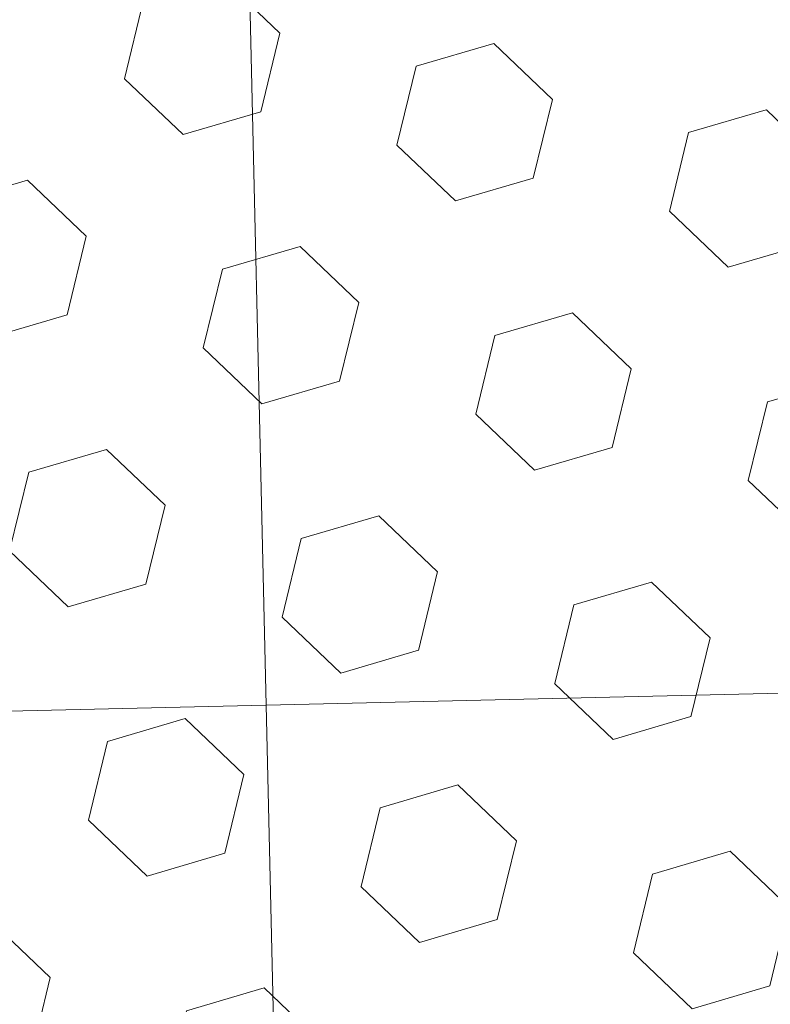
# Model space of a CAD drawing. Header units: millimetres. Extents: x 2943 to 3105, y 1618 to 1828.
# Tile 34 of 81: x 3009.756 to 3010.639, y 1760.832 to 1761.99. Entities that reach past the tile are written whole.
import ezdxf

# ---------------------------------------------------------------- set-up
doc = ezdxf.new("R2010")
doc.units = ezdxf.units.MM
doc.linetypes.add('1.4_0.7', pattern=[2.1, 1.4, -0.7])
for name, color, linetype, lineweight in [('1 poly easy', 76, '1.4_0.7', 9), ('1_naw mat', 251, 'Continuous', 5), ('wymiary', 7, 'Continuous', 9)]:
    doc.layers.add(name, color=color, linetype=linetype, lineweight=lineweight)
picture_1 = doc.add_image_def('image1.jpg', size_in_pixel=(9921, 7015))

msp = doc.modelspace()

# ---------------------------------------------------------------- hatches: boundary and pattern name
at = {"layer": '1 poly easy'}
h = msp.add_hatch(dxfattribs=at)
h.set_pattern_fill('HEX', color=256, scale=0.03, angle=-43.6733)
h.set_pattern_definition([(316.3266854, (-370.3121, 1244.69912), (0.113924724, 0.119326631), [0.09525, -0.1905]), (76.3266854, (-370.3121, 1244.69912), (-0.1603022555, 0.0389983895), [0.09525, -0.1905]), (16.3266854, (-370.2432, 1244.63335), (-0.046377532, 0.15832502), [0.09525, -0.1905])])
h.paths.add_polyline_path([(3012.9516, 1765.2524), (3013.0911, 1759.254), (3004.0935, 1759.0448), (3003.9541, 1765.0432)])

# ---------------------------------------------------------------- linework, layer by layer
at = {"layer": '1_naw mat'}
for points in [[(3011.545, 1761.2186), (3010.0454, 1761.1838), (3010.0222, 1762.1835), (3011.5218, 1762.2184)], [(3010.0454, 1761.1838), (3008.5458, 1761.1489), (3008.5226, 1762.1486), (3010.0222, 1762.1835)], [(3011.5683, 1760.2189), (3010.0687, 1760.184), (3010.0454, 1761.1838), (3011.545, 1761.2186)], [(3010.0687, 1760.184), (3008.5691, 1760.1492), (3008.5458, 1761.1489), (3010.0454, 1761.1838)]]:
    msp.add_lwpolyline(points, close=True, dxfattribs=at)

# ---------------------------------------------------------------- pictures from other files: only their frames are drawn
at = {"layer": 'wymiary'}
image = msp.add_image(picture_1, insert=(3104.8897, 1618.2605), size_in_units=(209.9945, 148.4842), rotation=90, dxfattribs=dict(at, fade=54))
image.dxf.flags = 7

doc.saveas('drawing.dxf')
